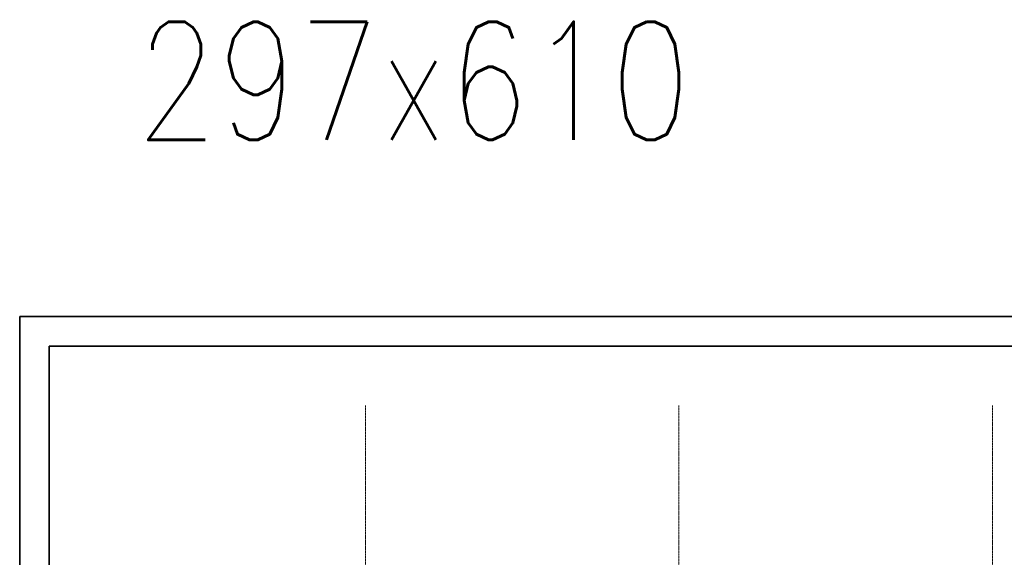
# Model space of a CAD drawing. Header units: centimetres. Extents: x 14504 to 44111, y -18976 to -7683.
# Tile 97 of 141: x 29224 to 30891, y -8626 to -7715. Entities that reach past the tile are written whole.
import ezdxf

# ---------------------------------------------------------------- set-up
doc = ezdxf.new("R2010")
doc.units = ezdxf.units.CM
doc.linetypes.add('Linia siatki', pattern=[0.9925, 0.47, -0.2175, 0.0875, -0.2175])
for name, color, linetype, lineweight in [('_gruba', 90, 'Continuous', 35), ('IE inst', 1, 'Continuous', 50), ('S-GRID', 8, 'Continuous', 9)]:
    doc.layers.add(name, color=color, linetype=linetype, lineweight=lineweight)
doc.styles.get("Standard").update_dxf_attribs({"font": 'romans.shx', "width": 0.8, "height": 20})

msp = doc.modelspace()

# ---------------------------------------------------------------- linework, layer by layer
at = {"layer": '_gruba', "ltscale": 10}
for p, q in [((29224, -11188.3), (29224, -8218.3)), ((29274, -11138.3), (29274, -8268.3))]:
    msp.add_line(p, q, dxfattribs=at)
at = {"layer": '_gruba'}
for points in [[(29224, -8218.3), (35324, -8218.3), (35324, -11188.3), (29224, -11188.3)], [(29274, -11138.3), (35274, -11138.3), (35274, -8268.3), (29274, -8268.3)]]:
    msp.add_lwpolyline(points, dxfattribs=at)
at = {"layer": 'S-GRID', "linetype": 'Linia siatki'}
for p, q in [((29809.1, -8369), (29809.1, -10981.5)), ((30339.6, -8369), (30339.6, -10981.5)), ((30870.6, -8369), (30870.6, -10981.5))]:
    msp.add_line(p, q, dxfattribs=at)

# ---------------------------------------------------------------- texts
at = {"layer": 'IE inst', "insert": (29421.1, -7718.9), "char_height": 200, "attachment_point": 1}
msp.add_mtext_dynamic_manual_height_columns('297x610', width=114.241, gutter_width=1000, heights=[0], dxfattribs=at)

doc.saveas('drawing.dxf')
